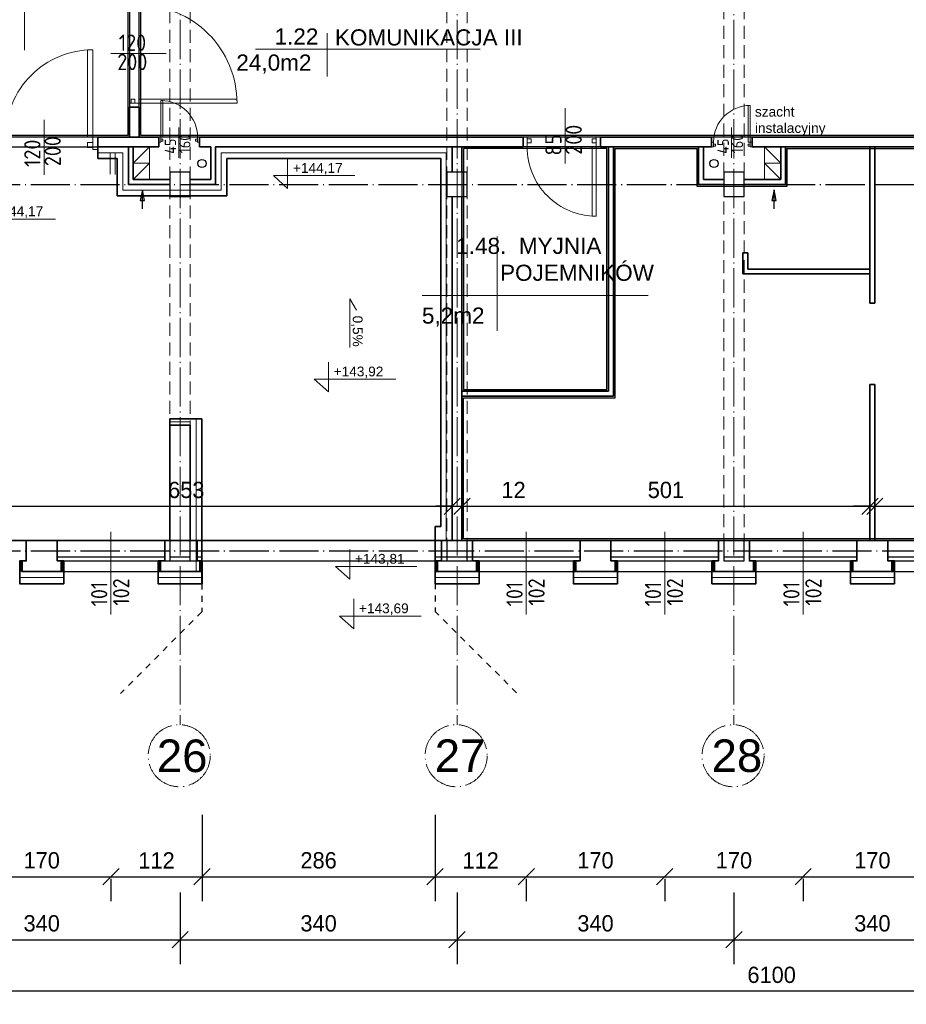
# Model space of a CAD drawing. Header units: millimetres. Extents: x -642 to 14033, y 1994 to 13520.
# Tile 59 of 72: x 8210 to 9299, y 10690 to 11900. Entities that reach past the tile are written whole.
import ezdxf

# ---------------------------------------------------------------- set-up
doc = ezdxf.new("R2010")
doc.units = ezdxf.units.MM
for name, pattern in [('3', [1, 0.5, -0.5]), ('ACAD_ISO04W100', [30.5, 24, -3, 0.5, -3]), ('KRESKOWA_X2', [12, 8, -4])]:
    doc.linetypes.add(name, pattern=pattern)
for name, color, linetype, lineweight in [('D Krawężnik zat.', 7, '3', 30), ('drzwi', 140, 'Continuous', 13), ('KOMINY', 43, 'Continuous', 15), ('NR', 7, 'Continuous', 13), ('opisy drzwi', 40, 'Continuous', 13), ('opisy pom', 3, 'Continuous', 18), ('OPISY POM. 100', 150, 'Continuous', 20), ('opisy pom.50', 3, 'Continuous', 20), ('przerywana', 7, 'KRESKOWA_X2', 9), ('sciany', 4, 'Continuous', 35), ('symetria', 7, 'ACAD_ISO04W100', 9), ('słupy', 2, 'Continuous', 30), ('wymiary', 1, 'Continuous', 13), ('ściany-OCIEPLENIE', 201, 'Continuous', 9)]:
    doc.layers.add(name, color=color, linetype=linetype, lineweight=lineweight)
doc.layers.add('kanalizacja', color=210, linetype='Continuous')
doc.layers.add('POWIERZCHNIA', color=123, linetype='Continuous', plot=False)
doc.styles.add('ISO', font='isocp.shx')
doc.styles.add('ROMANS', font='ROMANS')
doc.styles.add('style1', font='arial.ttf')
doc.styles.add('SYSTEM', font='TXT')
doc.linetypes.add('BATTING', pattern='A,0.0001,-0.1,[134,ltypeshp.shx,S=0.1,R=0,X=-0.1,Y=0],-0.2,[134,ltypeshp.shx,S=0.1,R=180,X=0.1,Y=0],-0.1', length=0.4001)
doc.dimstyles.new('Jacek2', dxfattribs={"dimscale": 2, "dimtxt": 10, "dimasz": 10, "dimexe": 15, "dimexo": 15, "dimgap": 5, "dimtad": 1, "dimdec": 0, "dimzin": 0, "dimdsep": 46, "dimtxsty": 'Standard', "dimblk": 'OBLIQUE', "dimcen": 0, "dimdle": 5, "dimadec": 1, "dimazin": 0, "dimtfac": 1, "dimtdec": 0, "dimtofl": 0, "dimtmove": 0, "dimatfit": 3, "dimfxl": 1, "dimtolj": 1, "dimtzin": 0, "dimarcsym": 0})

# ---------------------------------------------------------------- blocks, each defined once
blk = doc.blocks.new('_OBLIQUE')
at = {"color": 0, "linetype": 'ByBlock'}
blk.add_line((-0.5, -0.5), (0.5, 0.5), dxfattribs=at)
blk = doc.blocks.new('*D130')
at = {"layer": 'Defpoints', "color": 0, "transparency": 16777216}
for p in [(8152.1, 10874.3), (8322.1, 10874.3), (8322.1, 10847)]:
    blk.add_point(p, dxfattribs=at)
at = {"layer": 'wymiary', "color": 0, "lineweight": -2, "transparency": 16777216}
for p, q in [((8142.1, 10847), (8332.1, 10847)), ((8152.1, 10844.3), (8152.1, 10817)), ((8322.1, 10844.3), (8322.1, 10817))]:
    blk.add_line(p, q, dxfattribs=at)
at = {"layer": 'wymiary', "color": 0, "lineweight": -2, "transparency": 16777216, "xscale": 20, "yscale": 20, "zscale": 20, "rotation": 180}
blk.add_blockref('_OBLIQUE', (8152.1, 10847), dxfattribs=at)
at = {"layer": 'wymiary', "color": 0, "lineweight": -2, "transparency": 16777216, "xscale": 20, "yscale": 20, "zscale": 20}
blk.add_blockref('_OBLIQUE', (8322.1, 10847), dxfattribs=at)
at = {"layer": 'wymiary', "color": 0, "transparency": 16777216, "insert": (8237.1, 10867), "char_height": 20, "attachment_point": 5}
blk.add_mtext('\\A1;170', dxfattribs=at)
blk = doc.blocks.new('*D131')
at = {"layer": 'Defpoints', "color": 0, "transparency": 16777216}
for p in [(8434.1, 10953), (8322.1, 10874.3), (8434.1, 10847)]:
    blk.add_point(p, dxfattribs=at)
at = {"layer": 'wymiary', "color": 0, "lineweight": -2, "transparency": 16777216}
for p, q in [((8434.1, 10923), (8434.1, 10817)), ((8312.1, 10847), (8444.1, 10847)), ((8322.1, 10844.3), (8322.1, 10817))]:
    blk.add_line(p, q, dxfattribs=at)
at = {"layer": 'wymiary', "color": 0, "lineweight": -2, "transparency": 16777216, "xscale": 20, "yscale": 20, "zscale": 20, "rotation": 180}
blk.add_blockref('_OBLIQUE', (8322.1, 10847), dxfattribs=at)
at = {"layer": 'wymiary', "color": 0, "lineweight": -2, "transparency": 16777216, "xscale": 20, "yscale": 20, "zscale": 20}
blk.add_blockref('_OBLIQUE', (8434.1, 10847), dxfattribs=at)
at = {"layer": 'wymiary', "color": 0, "transparency": 16777216, "insert": (8378.1, 10867), "char_height": 20, "attachment_point": 5}
blk.add_mtext('\\A1;112', dxfattribs=at)
blk = doc.blocks.new('*D132')
at = {"layer": 'Defpoints', "color": 0, "transparency": 16777216}
for p in [(8434.1, 10953), (8720.1, 10953), (8720.1, 10847)]:
    blk.add_point(p, dxfattribs=at)
at = {"layer": 'wymiary', "color": 0, "lineweight": -2, "transparency": 16777216}
for p, q in [((8434.1, 10923), (8434.1, 10817)), ((8720.1, 10923), (8720.1, 10817)), ((8424.1, 10847), (8730.1, 10847))]:
    blk.add_line(p, q, dxfattribs=at)
at = {"layer": 'wymiary', "color": 0, "lineweight": -2, "transparency": 16777216, "xscale": 20, "yscale": 20, "zscale": 20, "rotation": 180}
blk.add_blockref('_OBLIQUE', (8434.1, 10847), dxfattribs=at)
at = {"layer": 'wymiary', "color": 0, "lineweight": -2, "transparency": 16777216, "xscale": 20, "yscale": 20, "zscale": 20}
blk.add_blockref('_OBLIQUE', (8720.1, 10847), dxfattribs=at)
at = {"layer": 'wymiary', "color": 0, "transparency": 16777216, "insert": (8577.1, 10867), "char_height": 20, "attachment_point": 5}
blk.add_mtext('\\A1;286', dxfattribs=at)
blk = doc.blocks.new('*D133')
at = {"layer": 'Defpoints', "color": 0, "transparency": 16777216}
for p in [(8720.1, 10953), (8832.1, 10874.3), (8832.1, 10847)]:
    blk.add_point(p, dxfattribs=at)
at = {"layer": 'wymiary', "color": 0, "lineweight": -2, "transparency": 16777216}
for p, q in [((8720.1, 10923), (8720.1, 10817)), ((8710.1, 10847), (8842.1, 10847)), ((8832.1, 10844.3), (8832.1, 10817))]:
    blk.add_line(p, q, dxfattribs=at)
at = {"layer": 'wymiary', "color": 0, "lineweight": -2, "transparency": 16777216, "xscale": 20, "yscale": 20, "zscale": 20, "rotation": 180}
blk.add_blockref('_OBLIQUE', (8720.1, 10847), dxfattribs=at)
at = {"layer": 'wymiary', "color": 0, "lineweight": -2, "transparency": 16777216, "xscale": 20, "yscale": 20, "zscale": 20}
blk.add_blockref('_OBLIQUE', (8832.1, 10847), dxfattribs=at)
at = {"layer": 'wymiary', "color": 0, "transparency": 16777216, "insert": (8776.1, 10867), "char_height": 20, "attachment_point": 5}
blk.add_mtext('\\A1;112', dxfattribs=at)
blk = doc.blocks.new('*D134')
at = {"layer": 'Defpoints', "color": 0, "transparency": 16777216}
for p in [(8832.1, 10874.3), (9002.1, 10874.3), (9002.1, 10847)]:
    blk.add_point(p, dxfattribs=at)
at = {"layer": 'wymiary', "color": 0, "lineweight": -2, "transparency": 16777216}
for p, q in [((8822.1, 10847), (9012.1, 10847)), ((8832.1, 10844.3), (8832.1, 10817)), ((9002.1, 10844.3), (9002.1, 10817))]:
    blk.add_line(p, q, dxfattribs=at)
at = {"layer": 'wymiary', "color": 0, "lineweight": -2, "transparency": 16777216, "xscale": 20, "yscale": 20, "zscale": 20, "rotation": 180}
blk.add_blockref('_OBLIQUE', (8832.1, 10847), dxfattribs=at)
at = {"layer": 'wymiary', "color": 0, "lineweight": -2, "transparency": 16777216, "xscale": 20, "yscale": 20, "zscale": 20}
blk.add_blockref('_OBLIQUE', (9002.1, 10847), dxfattribs=at)
at = {"layer": 'wymiary', "color": 0, "transparency": 16777216, "insert": (8917.1, 10867), "char_height": 20, "attachment_point": 5}
blk.add_mtext('\\A1;170', dxfattribs=at)
blk = doc.blocks.new('*D135')
at = {"layer": 'Defpoints', "color": 0, "transparency": 16777216}
for p in [(9002.1, 10874.3), (9172.1, 10874.3), (9172.1, 10847)]:
    blk.add_point(p, dxfattribs=at)
at = {"layer": 'wymiary', "color": 0, "lineweight": -2, "transparency": 16777216}
for p, q in [((8992.1, 10847), (9182.1, 10847)), ((9002.1, 10844.3), (9002.1, 10817)), ((9172.1, 10844.3), (9172.1, 10817))]:
    blk.add_line(p, q, dxfattribs=at)
at = {"layer": 'wymiary', "color": 0, "lineweight": -2, "transparency": 16777216, "xscale": 20, "yscale": 20, "zscale": 20, "rotation": 180}
blk.add_blockref('_OBLIQUE', (9002.1, 10847), dxfattribs=at)
at = {"layer": 'wymiary', "color": 0, "lineweight": -2, "transparency": 16777216, "xscale": 20, "yscale": 20, "zscale": 20}
blk.add_blockref('_OBLIQUE', (9172.1, 10847), dxfattribs=at)
at = {"layer": 'wymiary', "color": 0, "transparency": 16777216, "insert": (9087.1, 10867), "char_height": 20, "attachment_point": 5}
blk.add_mtext('\\A1;170', dxfattribs=at)
blk = doc.blocks.new('*D136')
at = {"layer": 'Defpoints', "color": 0, "transparency": 16777216}
for p in [(9172.1, 10874.3), (9342.1, 10874.3), (9342.1, 10847)]:
    blk.add_point(p, dxfattribs=at)
at = {"layer": 'wymiary', "color": 0, "lineweight": -2, "transparency": 16777216}
for p, q in [((9162.1, 10847), (9352.1, 10847)), ((9172.1, 10844.3), (9172.1, 10817)), ((9342.1, 10844.3), (9342.1, 10817))]:
    blk.add_line(p, q, dxfattribs=at)
at = {"layer": 'wymiary', "color": 0, "lineweight": -2, "transparency": 16777216, "xscale": 20, "yscale": 20, "zscale": 20, "rotation": 180}
blk.add_blockref('_OBLIQUE', (9172.1, 10847), dxfattribs=at)
at = {"layer": 'wymiary', "color": 0, "lineweight": -2, "transparency": 16777216, "xscale": 20, "yscale": 20, "zscale": 20}
blk.add_blockref('_OBLIQUE', (9342.1, 10847), dxfattribs=at)
at = {"layer": 'wymiary', "color": 0, "transparency": 16777216, "insert": (9257.1, 10867), "char_height": 20, "attachment_point": 5}
blk.add_mtext('\\A1;170', dxfattribs=at)
blk = doc.blocks.new('*D157')
at = {"layer": 'Defpoints', "color": 0, "transparency": 16777216}
for p in [(8067.1, 10857.5), (8407.1, 10853.8), (8407.1, 10769.6)]:
    blk.add_point(p, dxfattribs=at)
at = {"layer": 'wymiary', "color": 0, "lineweight": -2, "transparency": 16777216}
for p, q in [((8067.1, 10827.5), (8067.1, 10739.6)), ((8407.1, 10823.8), (8407.1, 10739.6)), ((8057.1, 10769.6), (8417.1, 10769.6))]:
    blk.add_line(p, q, dxfattribs=at)
at = {"layer": 'wymiary', "color": 0, "lineweight": -2, "transparency": 16777216, "xscale": 20, "yscale": 20, "zscale": 20, "rotation": 180}
blk.add_blockref('_OBLIQUE', (8067.1, 10769.6), dxfattribs=at)
at = {"layer": 'wymiary', "color": 0, "lineweight": -2, "transparency": 16777216, "xscale": 20, "yscale": 20, "zscale": 20}
blk.add_blockref('_OBLIQUE', (8407.1, 10769.6), dxfattribs=at)
at = {"layer": 'wymiary', "color": 0, "transparency": 16777216, "insert": (8237.1, 10789.6), "char_height": 20, "attachment_point": 5}
blk.add_mtext('\\A1;340', dxfattribs=at)
blk = doc.blocks.new('*D158')
at = {"layer": 'Defpoints', "color": 0, "transparency": 16777216}
for p in [(8407.1, 10857.5), (8747.1, 10853.8), (8747.1, 10769.6)]:
    blk.add_point(p, dxfattribs=at)
at = {"layer": 'wymiary', "color": 0, "lineweight": -2, "transparency": 16777216}
for p, q in [((8407.1, 10827.5), (8407.1, 10739.6)), ((8747.1, 10823.8), (8747.1, 10739.6)), ((8397.1, 10769.6), (8757.1, 10769.6))]:
    blk.add_line(p, q, dxfattribs=at)
at = {"layer": 'wymiary', "color": 0, "lineweight": -2, "transparency": 16777216, "xscale": 20, "yscale": 20, "zscale": 20, "rotation": 180}
blk.add_blockref('_OBLIQUE', (8407.1, 10769.6), dxfattribs=at)
at = {"layer": 'wymiary', "color": 0, "lineweight": -2, "transparency": 16777216, "xscale": 20, "yscale": 20, "zscale": 20}
blk.add_blockref('_OBLIQUE', (8747.1, 10769.6), dxfattribs=at)
at = {"layer": 'wymiary', "color": 0, "transparency": 16777216, "insert": (8577.1, 10789.6), "char_height": 20, "attachment_point": 5}
blk.add_mtext('\\A1;340', dxfattribs=at)
blk = doc.blocks.new('*D159')
at = {"layer": 'Defpoints', "color": 0, "transparency": 16777216}
for p in [(8747.1, 10857.5), (9087.1, 10853.8), (9087.1, 10769.6)]:
    blk.add_point(p, dxfattribs=at)
at = {"layer": 'wymiary', "color": 0, "lineweight": -2, "transparency": 16777216}
for p, q in [((8747.1, 10827.5), (8747.1, 10739.6)), ((9087.1, 10823.8), (9087.1, 10739.6)), ((8737.1, 10769.6), (9097.1, 10769.6))]:
    blk.add_line(p, q, dxfattribs=at)
at = {"layer": 'wymiary', "color": 0, "lineweight": -2, "transparency": 16777216, "xscale": 20, "yscale": 20, "zscale": 20, "rotation": 180}
blk.add_blockref('_OBLIQUE', (8747.1, 10769.6), dxfattribs=at)
at = {"layer": 'wymiary', "color": 0, "lineweight": -2, "transparency": 16777216, "xscale": 20, "yscale": 20, "zscale": 20}
blk.add_blockref('_OBLIQUE', (9087.1, 10769.6), dxfattribs=at)
at = {"layer": 'wymiary', "color": 0, "transparency": 16777216, "insert": (8917.1, 10789.6), "char_height": 20, "attachment_point": 5}
blk.add_mtext('\\A1;340', dxfattribs=at)
blk = doc.blocks.new('*D160')
at = {"layer": 'Defpoints', "color": 0, "transparency": 16777216}
for p in [(9087.1, 10857.5), (9427.1, 10853.8), (9427.1, 10769.6)]:
    blk.add_point(p, dxfattribs=at)
at = {"layer": 'wymiary', "color": 0, "lineweight": -2, "transparency": 16777216}
for p, q in [((9087.1, 10827.5), (9087.1, 10739.6)), ((9427.1, 10823.8), (9427.1, 10739.6)), ((9077.1, 10769.6), (9437.1, 10769.6))]:
    blk.add_line(p, q, dxfattribs=at)
at = {"layer": 'wymiary', "color": 0, "lineweight": -2, "transparency": 16777216, "xscale": 20, "yscale": 20, "zscale": 20, "rotation": 180}
blk.add_blockref('_OBLIQUE', (9087.1, 10769.6), dxfattribs=at)
at = {"layer": 'wymiary', "color": 0, "lineweight": -2, "transparency": 16777216, "xscale": 20, "yscale": 20, "zscale": 20}
blk.add_blockref('_OBLIQUE', (9427.1, 10769.6), dxfattribs=at)
at = {"layer": 'wymiary', "color": 0, "transparency": 16777216, "insert": (9257.1, 10789.6), "char_height": 20, "attachment_point": 5}
blk.add_mtext('\\A1;340', dxfattribs=at)
blk = doc.blocks.new('*D204')
at = {"layer": 'Defpoints', "color": 0, "transparency": 16777216}
for p in [(8741.1, 11302), (8088.1, 11259.9), (8741.1, 11259.9)]:
    blk.add_point(p, dxfattribs=at)
at = {"layer": 'wymiary', "color": 0, "lineweight": -2, "transparency": 16777216}
for p, q in [((8088.1, 11289.9), (8088.1, 11332)), ((8741.1, 11289.9), (8741.1, 11332)), ((8078.1, 11302), (8751.1, 11302))]:
    blk.add_line(p, q, dxfattribs=at)
at = {"layer": 'wymiary', "color": 0, "lineweight": -2, "transparency": 16777216, "xscale": 20, "yscale": 20, "zscale": 20, "rotation": 180}
blk.add_blockref('_OBLIQUE', (8088.1, 11302), dxfattribs=at)
at = {"layer": 'wymiary', "color": 0, "lineweight": -2, "transparency": 16777216, "xscale": 20, "yscale": 20, "zscale": 20}
blk.add_blockref('_OBLIQUE', (8741.1, 11302), dxfattribs=at)
at = {"layer": 'wymiary', "color": 0, "transparency": 16777216, "insert": (8414.6, 11322), "char_height": 20, "attachment_point": 5}
blk.add_mtext('\\A1;653', dxfattribs=at)
blk = doc.blocks.new('*D205')
at = {"layer": 'Defpoints', "color": 0, "transparency": 16777216}
for p in [(8753.1, 11302), (8741.1, 11259.9), (8753.1, 11259.9)]:
    blk.add_point(p, dxfattribs=at)
at = {"layer": 'wymiary', "color": 0, "lineweight": -2, "transparency": 16777216}
for p, q in [((8741.1, 11289.9), (8741.1, 11332)), ((8753.1, 11289.9), (8753.1, 11332)), ((8741.1, 11302), (8721.1, 11302)), ((8753.1, 11302), (8839.8, 11302))]:
    blk.add_line(p, q, dxfattribs=at)
at = {"layer": 'wymiary', "color": 0, "lineweight": -2, "transparency": 16777216, "xscale": 20, "yscale": 20, "zscale": 20}
blk.add_blockref('_OBLIQUE', (8741.1, 11302), dxfattribs=at)
at = {"layer": 'wymiary', "color": 0, "lineweight": -2, "transparency": 16777216, "xscale": 20, "yscale": 20, "zscale": 20, "rotation": 180}
blk.add_blockref('_OBLIQUE', (8753.1, 11302), dxfattribs=at)
at = {"layer": 'wymiary', "color": 0, "transparency": 16777216, "insert": (8816.5, 11322), "char_height": 20, "attachment_point": 5}
blk.add_mtext('\\A1;12', dxfattribs=at)
blk = doc.blocks.new('*D206')
at = {"layer": 'Defpoints', "color": 0, "transparency": 16777216}
for p in [(9254.1, 11302), (8753.1, 11259.9), (9254.1, 11259.9)]:
    blk.add_point(p, dxfattribs=at)
at = {"layer": 'wymiary', "color": 0, "lineweight": -2, "transparency": 16777216}
for p, q in [((8753.1, 11289.9), (8753.1, 11332)), ((9254.1, 11289.9), (9254.1, 11332)), ((8743.1, 11302), (9264.1, 11302))]:
    blk.add_line(p, q, dxfattribs=at)
at = {"layer": 'wymiary', "color": 0, "lineweight": -2, "transparency": 16777216, "xscale": 20, "yscale": 20, "zscale": 20, "rotation": 180}
blk.add_blockref('_OBLIQUE', (8753.1, 11302), dxfattribs=at)
at = {"layer": 'wymiary', "color": 0, "lineweight": -2, "transparency": 16777216, "xscale": 20, "yscale": 20, "zscale": 20}
blk.add_blockref('_OBLIQUE', (9254.1, 11302), dxfattribs=at)
at = {"layer": 'wymiary', "color": 0, "transparency": 16777216, "insert": (9003.6, 11322), "char_height": 20, "attachment_point": 5}
blk.add_mtext('\\A1;501', dxfattribs=at)
blk = doc.blocks.new('*D207')
at = {"layer": 'Defpoints', "color": 0, "transparency": 16777216}
for p in [(9260.1, 11302), (9254.1, 11259.9), (9260.1, 11259.9)]:
    blk.add_point(p, dxfattribs=at)
at = {"layer": 'wymiary', "color": 0, "lineweight": -2, "transparency": 16777216}
for p, q in [((9254.1, 11289.9), (9254.1, 11332)), ((9260.1, 11289.9), (9260.1, 11332)), ((9254.1, 11302), (9234.1, 11302)), ((9260.1, 11302), (9333.5, 11302))]:
    blk.add_line(p, q, dxfattribs=at)
at = {"layer": 'wymiary', "color": 0, "lineweight": -2, "transparency": 16777216, "xscale": 20, "yscale": 20, "zscale": 20}
blk.add_blockref('_OBLIQUE', (9254.1, 11302), dxfattribs=at)
at = {"layer": 'wymiary', "color": 0, "lineweight": -2, "transparency": 16777216, "xscale": 20, "yscale": 20, "zscale": 20, "rotation": 180}
blk.add_blockref('_OBLIQUE', (9260.1, 11302), dxfattribs=at)
at = {"layer": 'wymiary', "color": 0, "transparency": 16777216, "insert": (9316.8, 11322), "char_height": 20, "attachment_point": 5}
blk.add_mtext('\\A1;6', dxfattribs=at)
blk = doc.blocks.new('*D208')
at = {"layer": 'Defpoints', "color": 0, "transparency": 16777216}
for p in [(9761.1, 11302), (9260.1, 11259.9), (9761.1, 11259.9)]:
    blk.add_point(p, dxfattribs=at)
at = {"layer": 'wymiary', "color": 0, "lineweight": -2, "transparency": 16777216}
for p, q in [((9260.1, 11289.9), (9260.1, 11332)), ((9761.1, 11289.9), (9761.1, 11332)), ((9250.1, 11302), (9771.1, 11302))]:
    blk.add_line(p, q, dxfattribs=at)
at = {"layer": 'wymiary', "color": 0, "lineweight": -2, "transparency": 16777216, "xscale": 20, "yscale": 20, "zscale": 20, "rotation": 180}
blk.add_blockref('_OBLIQUE', (9260.1, 11302), dxfattribs=at)
at = {"layer": 'wymiary', "color": 0, "lineweight": -2, "transparency": 16777216, "xscale": 20, "yscale": 20, "zscale": 20}
blk.add_blockref('_OBLIQUE', (9761.1, 11302), dxfattribs=at)
at = {"layer": 'wymiary', "color": 0, "transparency": 16777216, "insert": (9510.6, 11322), "char_height": 20, "attachment_point": 5}
blk.add_mtext('\\A1;501', dxfattribs=at)
blk = doc.blocks.new('*D408')
at = {"layer": 'Defpoints', "color": 0, "transparency": 16777216}
for p in [(6083.6, 10706.3), (6083.6, 10690.2), (12183.1, 10690.2)]:
    blk.add_point(p, dxfattribs=at)
at = {"layer": 'wymiary', "color": 0, "lineweight": -2, "transparency": 16777216}
for p, q in [((6083.6, 10720.2), (6083.6, 10736.3)), ((12183.1, 10720.2), (12183.1, 10736.3)), ((12193.1, 10706.3), (6073.6, 10706.3))]:
    blk.add_line(p, q, dxfattribs=at)
at = {"layer": 'wymiary', "color": 0, "lineweight": -2, "transparency": 16777216, "xscale": 20, "yscale": 20, "zscale": 20, "rotation": 180}
blk.add_blockref('_OBLIQUE', (6083.6, 10706.3), dxfattribs=at)
at = {"layer": 'wymiary', "color": 0, "lineweight": -2, "transparency": 16777216, "xscale": 20, "yscale": 20, "zscale": 20}
blk.add_blockref('_OBLIQUE', (12183.1, 10706.3), dxfattribs=at)
at = {"layer": 'wymiary', "color": 0, "transparency": 16777216, "insert": (9133.4, 10726.3), "char_height": 20, "attachment_point": 5}
blk.add_mtext('\\A1;6100', dxfattribs=at)

msp = doc.modelspace()

# ---------------------------------------------------------------- linework, layer by layer
at = {"linetype": 'ACAD_ISO04W100', "ltscale": 2}
for p, q in [((476.7, 11697.4), (13301.1, 11697.4)), ((476.9, 11247.4), (8720.1, 11247.4)), ((8720.1, 11247.4), (13301.1, 11247.4))]:
    msp.add_line(p, q, dxfattribs=at)
for p, q in [((6208.6, 11259.9), (8720.1, 11259.9)), ((8218.1, 11259.9), (8433.6, 11259.9)), ((8720.1, 11259.9), (12126.1, 11259.9)), ((8256.1, 11240), (8388.1, 11240)), ((8394.6, 11240), (8419.6, 11240)), ((8428.1, 11240), (8433.6, 11240)), ((8720.1, 11240), (8898.1, 11240)), ((8936.1, 11240), (9068.1, 11240)), ((9074.6, 11240), (9099.6, 11240)), ((9106.1, 11240), (9238.1, 11240)), ((9276.1, 11240), (9408.1, 11240)), ((8213.1, 11221.9), (8433.6, 11221.9)), ((8720.1, 11221.9), (12168.1, 11221.9))]:
    msp.add_line(p, q)
at = {"ltscale": 2}
for p, q in [((8256.1, 11234.9), (8388.1, 11234.9)), ((8388.1, 11234.9), (8898.1, 11234.9)), ((8394.6, 11234.9), (8419.6, 11234.9)), ((8428.1, 11234.9), (8433.6, 11234.9)), ((8936.1, 11234.9), (9068.1, 11234.9)), ((9074.6, 11234.9), (9099.6, 11234.9)), ((9106.1, 11234.9), (9238.1, 11234.9)), ((9276.1, 11234.9), (9408.1, 11234.9))]:
    msp.add_line(p, q, dxfattribs=at)
at = {"layer": 'D Krawężnik zat.', "ltscale": 15}
for p, q in [((8433.6, 11222.2), (8433.7, 11172.2)), ((8433.6, 11222.2), (8433.7, 11172.2)), ((8720.1, 11222.6), (8720.2, 11172.6)), ((8720.1, 11222.6), (8720.2, 11172.6)), ((8433.7, 11172.2), (8333.8, 11072)), ((8433.7, 11172.2), (8333.8, 11072)), ((8820.3, 11072.8), (8720.2, 11172.6)), ((8820.3, 11072.8), (8720.2, 11172.6))]:
    msp.add_line(p, q, dxfattribs=at)
at = {"layer": 'drzwi'}
for points in [[(8299.9, 11755.4, 0), (8293.5, 11755.4, 0), (8293.5, 11862.6, 0), (8299.9, 11862.8, 0), (8299.9, 11755.4, 0)], [(8344.9, 11797.2, 0), (8344.9, 11792.4, 0), (8356.4, 11792.4, 0), (8356.4, 11797.2, 0), (8344.9, 11797.2, 0)], [(8346.8, 11797.2, 0), (8346.8, 11802, 0), (8351.6, 11802, 0), (8351.6, 11797.2, 0), (8346.8, 11797.2, 0)], [(8356.4, 11792.4, 0), (8356.4, 11802, 0), (8476.9, 11802, 0), (8477, 11797.2, 0), (8356.4, 11797.2, 0)], [(8383.5, 11755.4, 0), (8386, 11755.4, 0), (8386, 11800.4, 0), (8383.5, 11800.4, 0), (8383.5, 11755.4, 0)], [(9107.1, 11749.4, 0), (9104.6, 11749.4, 0), (9104.6, 11794.4, 0), (9107.1, 11794.4, 0), (9107.1, 11749.4, 0)], [(8299.9, 11742.8, 0), (8293.5, 11742.8, 0), (8293.5, 11749.1, 0), (8299.9, 11749.1, 0), (8299.9, 11742.8, 0)], [(8299.9, 11740.3, 0), (8306.2, 11740.3, 0), (8306.2, 11755.4, 0), (8299.9, 11755.4, 0), (8299.9, 11740.3, 0)], [(8383.5, 11749.4, 0), (8381, 11749.4, 0), (8381, 11755.4, 0), (8383.5, 11755.4, 0), (8383.5, 11749.4, 0)], [(8383.5, 11750.4, 0), (8386, 11750.4, 0), (8386, 11752.9, 0), (8383.5, 11752.9, 0), (8383.5, 11750.4, 0)], [(8428.5, 11750.4, 0), (8426, 11750.4, 0), (8426, 11752.9, 0), (8428.5, 11752.9, 0), (8428.5, 11750.4, 0)], [(8428.5, 11749.4, 0), (8430.9, 11749.4, 0), (8430.9, 11755.4, 0), (8428.5, 11755.4, 0), (8428.5, 11749.4, 0)], [(8833.1, 11755.4, 0), (8828.1, 11755.4, 0), (8828.1, 11743.4, 0), (8833.1, 11743.4, 0), (8833.1, 11755.4, 0)], [(8833.1, 11753.4, 0), (8838.1, 11753.4, 0), (8838.1, 11748.4, 0), (8833.1, 11748.4, 0), (8833.1, 11753.4, 0)], [(8918.1, 11753.4, 0), (8913.1, 11753.4, 0), (8913.1, 11748.4, 0), (8918.1, 11748.4, 0), (8918.1, 11753.4, 0)], [(8918.1, 11755.4, 0), (8923.1, 11755.4, 0), (8923.1, 11743.4, 0), (8918.1, 11743.4, 0), (8918.1, 11755.4, 0)], [(9062.1, 11743.4, 0), (9059.6, 11743.4, 0), (9059.6, 11749.4, 0), (9062.1, 11749.4, 0), (9062.1, 11743.4, 0)], [(9062.1, 11744.4, 0), (9064.6, 11744.4, 0), (9064.6, 11746.9, 0), (9062.1, 11746.9, 0), (9062.1, 11744.4, 0)], [(9107.1, 11744.4, 0), (9104.6, 11744.4, 0), (9104.6, 11746.9, 0), (9107.1, 11746.9, 0), (9107.1, 11744.4, 0)], [(9107.1, 11743.4, 0), (9109.6, 11743.4, 0), (9109.6, 11749.4, 0), (9107.1, 11749.4, 0), (9107.1, 11743.4, 0)], [(8918.1, 11743.4, 0), (8913.1, 11743.4, 0), (8913.1, 11658.6, 0), (8918.1, 11658.4, 0), (8918.1, 11743.4, 0)]]:
    msp.add_polyline3d(points, dxfattribs=at)
for centre, radius, start, end in [((8356.4, 11797.2), 120.6, 0, 90.0002), ((8299.9, 11755.4), 107.4, 89.9997, 180), ((8383.5, 11755.4), 45, 0, 90), ((9107.1, 11749.4), 45, 90, 180), ((8918.1, 11743.4), 85, 179.996, 269.9964)]:
    msp.add_arc(centre, radius, start, end, dxfattribs=at)
at = {"layer": 'kanalizacja'}
for centre in [(8433.9, 11723.1), (9062.6, 11723.1)]:
    msp.add_circle(centre, 5, dxfattribs=at)
at = {"layer": 'KOMINY', "lineweight": 18}
for p, q in [((8369.6, 11743.4), (8349.6, 11723.4)), ((9124.6, 11743.4), (9144.6, 11723.4)), ((8369.6, 11723.4), (8349.6, 11703.4)), ((9124.6, 11723.4), (9144.6, 11703.4))]:
    msp.add_line(p, q, dxfattribs=at)
for points in [[(8349.6, 11723.4), (8369.6, 11723.4), (8369.6, 11743.4), (8349.6, 11743.4)], [(9144.6, 11723.4), (9124.6, 11723.4), (9124.6, 11743.4), (9144.6, 11743.4)], [(8349.6, 11703.4), (8369.6, 11703.4), (8369.6, 11723.4), (8349.6, 11723.4)], [(9144.6, 11703.4), (9124.6, 11703.4), (9124.6, 11723.4), (9144.6, 11723.4)]]:
    msp.add_lwpolyline(points, close=True, dxfattribs=at)
at = {"layer": 'KOMINY', "lineweight": 30}
for points in [[(8360.7, 11667.5), (8360.7, 11690.8), (8358.1, 11677.7), (8363.2, 11677.7), (8360.7, 11690.8)], [(9136.4, 11667.5), (9136.4, 11690.8), (9133.8, 11677.7), (9139, 11677.7), (9136.4, 11690.8)]]:
    msp.add_lwpolyline(points, dxfattribs=at)
at = {"layer": 'opisy drzwi'}
for p, q in [((8321.9, 11858.4), (8389.8, 11858.4)), ((8879.8, 11723), (8879.8, 11790.9)), ((8240.1, 11709), (8240.1, 11776.9)), ((8405.4, 11767.4), (8405.4, 11730.2)), ((9084, 11767.4), (9084, 11730.2)), ((8322.1, 11270.7), (8322.1, 11169)), ((8832.1, 11270.7), (8832.1, 11169)), ((9002.1, 11270.7), (9002.1, 11169)), ((9172.1, 11270.7), (9172.1, 11169))]:
    msp.add_line(p, q, dxfattribs=at)
at = {"layer": 'opisy pom'}
for p, q in [((8215.9, 11862.2), (8215.9, 11978)), ((8796.2, 11517.6), (8796.2, 11633.4)), ((8704.2, 11561.1), (8981.9, 11561.1))]:
    msp.add_line(p, q, dxfattribs=at)
at = {"layer": 'OPISY POM. 100'}
for p, q in [((8587.7, 11883.1), (8587.7, 11830.1)), ((8499.7, 11863.4), (8775.3, 11863.4))]:
    msp.add_line(p, q, dxfattribs=at)
at = {"layer": 'opisy pom.50'}
for points in [[(8539.1, 11729.3), (8539.1, 11692.5), (8521.8, 11708.2), (8621.7, 11708.2)], [(8171.4, 11676), (8171.4, 11639.3), (8154.1, 11654.9), (8254, 11654.9)], [(8589.2, 11479.2), (8589.2, 11442.5), (8571.8, 11458.1), (8671.8, 11458.1)], [(8615.3, 11249.1), (8615.3, 11212.4), (8597.9, 11228), (8697.9, 11228)], [(8620.3, 11188.3), (8620.3, 11151.6), (8602.9, 11167.2), (8702.9, 11167.2)]]:
    msp.add_lwpolyline(points, dxfattribs=at)
at = {"layer": 'POWIERZCHNIA'}
for points in [[(8060, 11985.4), (8344.9, 11985.4), (8344.9, 11755.4), (8060, 11755.4)], [(8062, 11983.4), (8342.9, 11983.4), (8342.9, 11757.4), (8062, 11757.4)], [(8356.9, 11985.4), (9421.1, 11985.4), (9421.1, 11755.4), (8356.9, 11755.4)], [(8358.9, 11983.4), (9419.1, 11983.4), (9419.1, 11757.4), (8358.9, 11757.4)], [(8753.1, 11443.4), (8933.1, 11443.4), (8933.1, 11743.4), (8753.1, 11743.4)], [(8755.1, 11445.4), (8931.1, 11445.4), (8931.1, 11741.4), (8755.1, 11741.4)]]:
    msp.add_lwpolyline(points, close=True, dxfattribs=at)
for points in [[(8088.1, 11743.4), (8343.6, 11743.4), (8343.6, 11697.4), (8394.6, 11697.4), (8394.6, 11682.4), (8419.6, 11682.4), (8419.6, 11697.4), (8450.6, 11697.4), (8450.6, 11743.4), (8741.1, 11743.4), (8741.1, 11712.4), (8734.6, 11712.4), (8734.6, 11682.4), (8741.1, 11682.4), (8741.1, 11259.9), (8088.1, 11259.9), (8088.1, 11743.4)], [(9260.1, 11743.4), (9703.6, 11743.4), (9703.6, 11697.4), (9754.6, 11697.4), (9754.6, 11682.4), (9761.1, 11682.4), (9761.1, 11259.9), (8753.1, 11259.9), (8753.1, 11437.4), (8939.1, 11437.4), (8939.1, 11743.4), (9043.6, 11743.4), (9043.6, 11697.4), (9150.6, 11697.4), (9150.6, 11743.4), (9260.1, 11743.4)]]:
    msp.add_lwpolyline(points, dxfattribs=at)
msp.add_lwpolyline([(9260.1, 11741.4), (9701.6, 11741.4), (9701.6, 11695.4), (9752.6, 11695.4), (9752.6, 11680.4), (9759.1, 11680.4), (9759.1, 11261.9), (8755.1, 11261.9), (8755.1, 11435.4), (8941.1, 11435.4), (8941.1, 11741.4), (9041.6, 11741.4), (9041.6, 11695.4), (9152.6, 11695.4), (9152.6, 11741.4), (9260.1, 11741.4, 0.00001)], format="xyb", close=True, dxfattribs=at)
at = {"layer": 'przerywana', "linetype": 'KRESKOWA_X2', "ltscale": 2}
for p, q in [((8394.6, 12631.4), (8394.6, 11259.9)), ((8419.6, 12631.4), (8419.6, 11259.9)), ((8734.6, 12631.4), (8734.6, 11259.9)), ((8759.6, 12631.4), (8759.6, 11259.9)), ((9074.6, 12612.4), (9074.6, 11259.9)), ((9099.6, 12612.4), (9099.6, 11259.9))]:
    msp.add_line(p, q, dxfattribs=at)
at = {"layer": 'sciany'}
for p, q in [((8344.9, 11792.4), (8356.9, 11792.4)), ((8344.9, 11792.4), (8344.9, 11755.4)), ((8356.9, 11792.4), (8356.9, 11755.4)), ((8306.2, 11755.4), (8306.2, 11729.4)), ((8306.2, 11755.4), (8381, 11755.4)), ((8430.9, 11755.4), (8490.6, 11755.4)), ((8490.6, 11755.4), (8720.2, 11755.4)), ((8828.1, 11755.4), (8720.2, 11755.4)), ((8828.1, 11755.4), (8828.1, 11743.4)), ((9059.6, 11755.4), (8923.1, 11755.4)), ((8923.1, 11755.4), (8923.1, 11743.4)), ((9109.6, 11755.4), (9550.6, 11755.4)), ((8306.2, 11743.4), (8380.9, 11743.4)), ((8380.9, 11743.4), (8309.6, 11743.4)), ((8343.6, 11697.4), (8343.6, 11743.4)), ((8349.6, 11703.4), (8349.6, 11743.5)), ((8430.9, 11743.4), (8444.6, 11743.5)), ((8444.6, 11703.4), (8444.6, 11743.4)), ((8720.2, 11743.4), (8450.6, 11743.4)), ((8450.6, 11697.4), (8450.6, 11743.4)), ((8720.2, 11743.4), (8828.1, 11743.4)), ((8741.1, 11743.4), (8741.1, 11712.4)), ((8753.1, 11743.4), (8753.1, 11712.4)), ((8923.1, 11743.4), (9059.6, 11743.4)), ((8933.1, 11743.4), (8933.1, 11443.4)), ((8939.1, 11743.4), (8939.1, 11437.4)), ((9043.6, 11697.4), (9043.6, 11743.4)), ((9049.6, 11703.4), (9049.6, 11743.4)), ((9109.6, 11743.4), (9550.6, 11743.4)), ((9144.6, 11703.4), (9144.6, 11743.4)), ((9150.6, 11697.4), (9150.6, 11743.4)), ((9254.1, 11551.7), (9254.1, 11743.4)), ((9260.1, 11551.7), (9260.1, 11743.4)), ((8464.6, 11683.4), (8464.6, 11729.4)), ((8343.6, 11697.4), (8394.6, 11697.4)), ((8349.6, 11703.4), (8394.6, 11703.4)), ((8444.6, 11703.4), (8419.6, 11703.4)), ((8450.6, 11697.4), (8419.6, 11697.4)), ((9043.6, 11697.4), (9074.6, 11697.4)), ((9049.6, 11703.4), (9074.6, 11703.4)), ((9144.6, 11703.4), (9099.6, 11703.4)), ((9150.6, 11697.4), (9099.6, 11697.4)), ((8329.6, 11683.4), (8464.6, 11683.4)), ((8741.1, 11682.4), (8741.1, 11259.9)), ((8753.1, 11682.4), (8753.1, 11259.9)), ((9098.1, 11587.4), (9098.1, 11613.4)), ((9098.1, 11613.4), (9104.1, 11613.4)), ((9104.1, 11593.4), (9104.1, 11613.4)), ((9098.1, 11587.4), (9254.1, 11587.4)), ((9104.1, 11593.4), (9254.1, 11593.4)), ((9260.1, 11551.7), (9254.1, 11551.7)), ((8753.1, 11443.4), (8933.1, 11443.4)), ((9254.1, 11259.9), (9254.1, 11451.7)), ((9260.1, 11451.7), (9254.1, 11451.7)), ((9260.1, 11259.9), (9260.1, 11451.7)), ((8753.1, 11437.4), (8939.1, 11437.4)), ((8394.6, 11409.6), (8433.6, 11409.6)), ((8394.6, 11401.6), (8394.6, 11409.6)), ((8433.6, 11206.9), (8433.6, 11409.6)), ((8720.1, 11277), (8720.1, 11206.9))]:
    msp.add_line(p, q, dxfattribs=at)
for points in [[(8380.9, 11755.4), (8380.9, 11743.4)], [(8430.9, 11755.4), (8430.9, 11743.4)], [(9059.6, 11755.4), (9059.6, 11743.4)], [(9109.6, 11755.4), (9109.6, 11743.4)], [(8329.6, 11683.4), (8329.6, 11729.4), (8306.2, 11729.4)], [(8720.1, 11277), (8727.1, 11277), (8727.1, 11729.4), (8464.6, 11729.4)], [(8218.1, 11259.9), (8256.1, 11259.9), (8256.1, 11234.9), (8261.1, 11234.9), (8261.1, 11221.9), (8213.1, 11221.9), (8213.1, 11234.9), (8218.1, 11234.9), (8218.1, 11259.9)], [(8388.1, 11259.9), (8428.1, 11259.9), (8428.1, 11234.9), (8431.1, 11234.9), (8431.1, 11221.9), (8383.1, 11221.9), (8383.1, 11234.9), (8388.1, 11234.9), (8388.1, 11259.9)], [(8728.1, 11259.9), (8766.1, 11259.9), (8766.1, 11234.9), (8771.1, 11234.9), (8771.1, 11221.9), (8723.1, 11221.9), (8723.1, 11234.9), (8728.1, 11234.9), (8728.1, 11259.9)], [(8898.1, 11259.9), (8936.1, 11259.9), (8936.1, 11234.9), (8941.1, 11234.9), (8941.1, 11221.9), (8893.1, 11221.9), (8893.1, 11234.9), (8898.1, 11234.9), (8898.1, 11259.9)], [(9068.1, 11259.9), (9106.1, 11259.9), (9106.1, 11234.9), (9111.1, 11234.9), (9111.1, 11221.9), (9063.1, 11221.9), (9063.1, 11234.9), (9068.1, 11234.9), (9068.1, 11259.9)], [(9238.1, 11259.9), (9276.1, 11259.9), (9276.1, 11234.9), (9281.1, 11234.9), (9281.1, 11221.9), (9233.1, 11221.9), (9233.1, 11234.9), (9238.1, 11234.9), (9238.1, 11259.9)], [(8213.1, 11234.9), (8210.1, 11234.9), (8210.1, 11206.9), (8264.1, 11206.9), (8264.1, 11234.9), (8261.1, 11234.9)], [(8383.1, 11234.9), (8380.1, 11234.9), (8380.1, 11206.9), (8434.1, 11206.9), (8434.1, 11234.9), (8431.1, 11234.9)], [(8723.1, 11234.9), (8720.1, 11234.9), (8720.1, 11206.9), (8774.1, 11206.9), (8774.1, 11234.9), (8771.1, 11234.9)], [(8893.1, 11234.9), (8890.1, 11234.9), (8890.1, 11206.9), (8944.1, 11206.9), (8944.1, 11234.9), (8941.1, 11234.9)], [(9063.1, 11234.9), (9060.1, 11234.9), (9060.1, 11206.9), (9114.1, 11206.9), (9114.1, 11234.9), (9111.1, 11234.9)], [(9233.1, 11234.9), (9230.1, 11234.9), (9230.1, 11206.9), (9284.1, 11206.9), (9284.1, 11234.9), (9281.1, 11234.9)]]:
    msp.add_lwpolyline(points, dxfattribs=at)
msp.add_lwpolyline([(8394.6, 11401.6), (8419.6, 11401.6), (8419.6, 11259.9), (8394.6, 11259.9)], close=True, dxfattribs=at)
at = {"layer": 'symetria', "linetype": 'ACAD_ISO04W100', "ltscale": 2}
for p, q in [((8407.1, 12631.4), (8407.1, 11033.7)), ((8747.1, 12631.4), (8747.1, 11033.7)), ((9087.1, 12631.4), (9087.1, 11033.7))]:
    msp.add_line(p, q, dxfattribs=at)
at = {"layer": 'symetria', "ltscale": 2}
for centre in [(8406, 10995.6), (8746, 10995.6), (9086, 10995.6)]:
    msp.add_circle(centre, 38.1, dxfattribs=at)
at = {"layer": 'słupy'}
for points in [[(8394.6, 11682.4), (8419.6, 11682.4), (8419.6, 11712.4), (8394.6, 11712.4)], [(8734.6, 11682.4), (8759.6, 11682.4), (8759.6, 11712.4), (8734.6, 11712.4)], [(9074.6, 11682.4), (9099.6, 11682.4), (9099.6, 11712.4), (9074.6, 11712.4)], [(8394.6, 11234.9), (8419.6, 11234.9), (8419.6, 11259.9), (8394.6, 11259.9)], [(8734.6, 11234.9), (8759.6, 11234.9), (8759.6, 11259.9), (8734.6, 11259.9)], [(9074.6, 11234.9), (9099.6, 11234.9), (9099.6, 11259.9), (9074.6, 11259.9)]]:
    msp.add_lwpolyline(points, close=True, dxfattribs=at)
at = {"layer": 'wymiary'}
for p, q in [((8321.2, 11709.9), (8321.2, 11735.4)), ((8327.2, 11709.4), (8327.2, 11735.4))]:
    msp.add_line(p, q, dxfattribs=at)
msp.add_lwpolyline([(8615.5, 11497.2), (8615.5, 11556.7), (8623.7, 11542.9)], dxfattribs=at)
at = {"layer": 'ściany-OCIEPLENIE', "ltscale": 14}
for p, q in [((8457.6, 11736.4), (8733.6, 11736.4)), ((8457.6, 11690.4), (8457.6, 11736.4)), ((8733.6, 11259.9), (8733.6, 11736.4)), ((8426.6, 11221.9), (8426.6, 11409.6))]:
    msp.add_line(p, q, dxfattribs=at)
at = {"layer": 'ściany-OCIEPLENIE', "ltscale": 8}
msp.add_line((8394.6, 11405.6), (8419.6, 11405.6), dxfattribs=at)
at = {"layer": 'ściany-OCIEPLENIE', "linetype": 'BATTING', "ltscale": 3}
for p, q in [((8211.6, 11234.9), (8211.6, 11221.9)), ((8262.6, 11234.9), (8262.6, 11221.9)), ((8381.6, 11234.9), (8381.6, 11221.9)), ((8432.6, 11234.9), (8432.6, 11221.9)), ((8721.6, 11234.9), (8721.6, 11221.9)), ((8772.6, 11234.9), (8772.6, 11221.9)), ((8891.6, 11234.9), (8891.6, 11221.9)), ((8942.6, 11234.9), (8942.6, 11221.9)), ((9061.6, 11234.9), (9061.6, 11221.9)), ((9112.6, 11234.9), (9112.6, 11221.9)), ((9231.6, 11234.9), (9231.6, 11221.9)), ((9282.6, 11234.9), (9282.6, 11221.9))]:
    msp.add_line(p, q, dxfattribs=at)
at = {"layer": 'ściany-OCIEPLENIE', "linetype": 'BATTING', "ltscale": 14}
for p, q in [((8264.1, 11214.4), (8210.1, 11214.4)), ((8434.1, 11214.4), (8380.1, 11214.4)), ((8774.1, 11214.4), (8720.1, 11214.4)), ((8944.1, 11214.4), (8890.1, 11214.4)), ((9114.1, 11214.4), (9060.1, 11214.4)), ((9284.1, 11214.4), (9230.1, 11214.4))]:
    msp.add_line(p, q, dxfattribs=at)
at = {"layer": 'ściany-OCIEPLENIE', "ltscale": 14}
msp.add_lwpolyline([(8457.6, 11690.4), (8336.8, 11690.4), (8336.6, 11736.4), (8306.2, 11736.4)], dxfattribs=at)

# ---------------------------------------------------------------- texts
at = {"layer": 'NR', "ltscale": 5, "char_height": 40, "width": 65, "attachment_point": 1, "style": 'style1'}
for s, insert in [('26', (8378.5, 11015.5)), ('27', (8719.7, 11015.6)), ('28', (9059.7, 11015.6))]:
    msp.add_mtext(s, dxfattribs=dict(at, insert=insert))
at = {"layer": 'opisy drzwi', "style": 'ISO'}
for s, p in [('120', (8331.8, 11861.5)), ('200', (8329.9, 11837.8))]:
    msp.add_text(s, height=20, dxfattribs=at).set_placement(p)
for s, height, p in [('200', 20, (8900.4, 11733.8)), ('120', 20, (8235.6, 11718.9)), ('200', 20, (8260.6, 11719.8)), ('160', 14, (8419.8, 11735.6)), ('85', 20, (8875.4, 11732.9)), ('160', 14, (9098.4, 11735.6)), ('45', 14, (8402.2, 11735)), ('45', 14, (9080.9, 11735)), ('101', 20, (8317.7, 11179)), ('102', 20, (8344.7, 11179.9)), ('101', 20, (8827.7, 11179)), ('102', 20, (8854.7, 11179.9)), ('101', 20, (8997.7, 11179)), ('102', 20, (9024.7, 11179.9)), ('101', 20, (9167.7, 11179)), ('102', 20, (9194.7, 11179.9))]:
    msp.add_text(s, height=height, rotation=90, dxfattribs=at).set_placement(p)
at = {"layer": 'opisy pom', "char_height": 19.8, "attachment_point": 1, "style": 'SYSTEM'}
for s, insert in [('{\\fArial|b0|i0|c238|p34;1.\\fArial|b0|i0|c0|p34;22}', (8523, 11889)), ('{\\fArial|b0|i0|c238|p34;   KOMUNIKACJA III}', (8574.1, 11887.9)), ('{\\fArial|b0|i0|c238|p34;24,0m2  }', (8476.1, 11857)), ('{\\fArial|b0|i0|c238|p34;1.48.  MYJNIA \\P       POJEMNIKÓW}', (8746.1, 11631.8)), ('{\\fArial|b0|i0|c238|p34;5,2m2  }', (8704, 11546.2))]:
    msp.add_mtext(s, dxfattribs=dict(at, insert=insert))
at = {"layer": 'OPISY POM. 100', "insert": (9112.9, 11792.7), "char_height": 12, "attachment_point": 1, "style": 'ROMANS'}
msp.add_mtext('{\\fArial|b0|i0|c238|p34;szacht\\Pinstalacyjny}', dxfattribs=at)
at = {"layer": 'opisy pom.50', "char_height": 12, "attachment_point": 1, "style": 'ROMANS'}
for s, insert in [('{\\fArial|b0|i0|c238|p34;+144,17}', (8545.6, 11723.6)), ('{\\fArial|b0|i0|c238|p34;+144,17}', (8177.9, 11670.4)), ('{\\fArial|b0|i0|c238|p34;+143,92}', (8595.6, 11473.6)), ('{\\fArial|b0|i0|c238|p34;+143,81}', (8621.7, 11243.5)), ('{\\fArial|b0|i0|c238|p34;+143,69}', (8626.7, 11182.7))]:
    msp.add_mtext(s, dxfattribs=dict(at, insert=insert))
at = {"layer": 'opisy pom.50', "insert": (8631.1, 11536.2), "char_height": 12, "attachment_point": 1, "rotation": 270, "style": 'ROMANS'}
msp.add_mtext('{\\fArial|b0|i0|c238|p34;0,5%}', dxfattribs=at)

# ---------------------------------------------------------------- dimensions: what is measured, and where the dimension line sits
at = {"layer": 'wymiary'}
for base, p1, p2, picture, middle in [((8741.1, 11302), (8088.1, 11259.9), (8741.1, 11259.9), '*D204', (8414.6, 11322)), ((8753.1, 11302), (8741.1, 11259.9), (8753.1, 11259.9), '*D205', (8816.5, 11322)), ((9254.1, 11302), (8753.1, 11259.9), (9254.1, 11259.9), '*D206', (9003.6, 11322)), ((9260.1, 11302), (9254.1, 11259.9), (9260.1, 11259.9), '*D207', (9316.8, 11322)), ((9761.1, 11302), (9260.1, 11259.9), (9761.1, 11259.9), '*D208', (9510.6, 11322)), ((8434.1, 10847), (8322.1, 10874.3), (8434.1, 10953), '*D131', (8378.1, 10867)), ((8720.1, 10847), (8434.1, 10953), (8720.1, 10953), '*D132', (8577.1, 10867)), ((8832.1, 10847), (8720.1, 10953), (8832.1, 10874.3), '*D133', (8776.1, 10867)), ((8322.1, 10847), (8152.1, 10874.3), (8322.1, 10874.3), '*D130', (8237.1, 10867)), ((9002.1, 10847), (8832.1, 10874.3), (9002.1, 10874.3), '*D134', (8917.1, 10867)), ((9172.1, 10847), (9002.1, 10874.3), (9172.1, 10874.3), '*D135', (9087.1, 10867)), ((9342.1, 10847), (9172.1, 10874.3), (9342.1, 10874.3), '*D136', (9257.1, 10867)), ((8407.1, 10769.6), (8067.1, 10857.5), (8407.1, 10853.8), '*D157', (8237.1, 10789.6)), ((8747.1, 10769.6), (8407.1, 10857.5), (8747.1, 10853.8), '*D158', (8577.1, 10789.6)), ((9087.1, 10769.6), (8747.1, 10857.5), (9087.1, 10853.8), '*D159', (8917.1, 10789.6)), ((9427.1, 10769.6), (9087.1, 10857.5), (9427.1, 10853.8), '*D160', (9257.1, 10789.6))]:
    dim = msp.add_linear_dim(base=base, p1=p1, p2=p2, dimstyle='Jacek2', dxfattribs=at)
    dim.commit()
    dim.dimension.update_dxf_attribs({"geometry": picture, "text_midpoint": middle})
dim = msp.add_aligned_dim(p1=(12183.1268242, 10690.2353584), p2=(6083.6268242, 10690.2353584), distance=-16.0652926, dimstyle='Jacek2', dxfattribs=at)
dim.commit()
dim.dimension.update_dxf_attribs({"geometry": '*D408', "text_midpoint": (9133.3768242, 10726.300651)})

doc.saveas('drawing.dxf')
